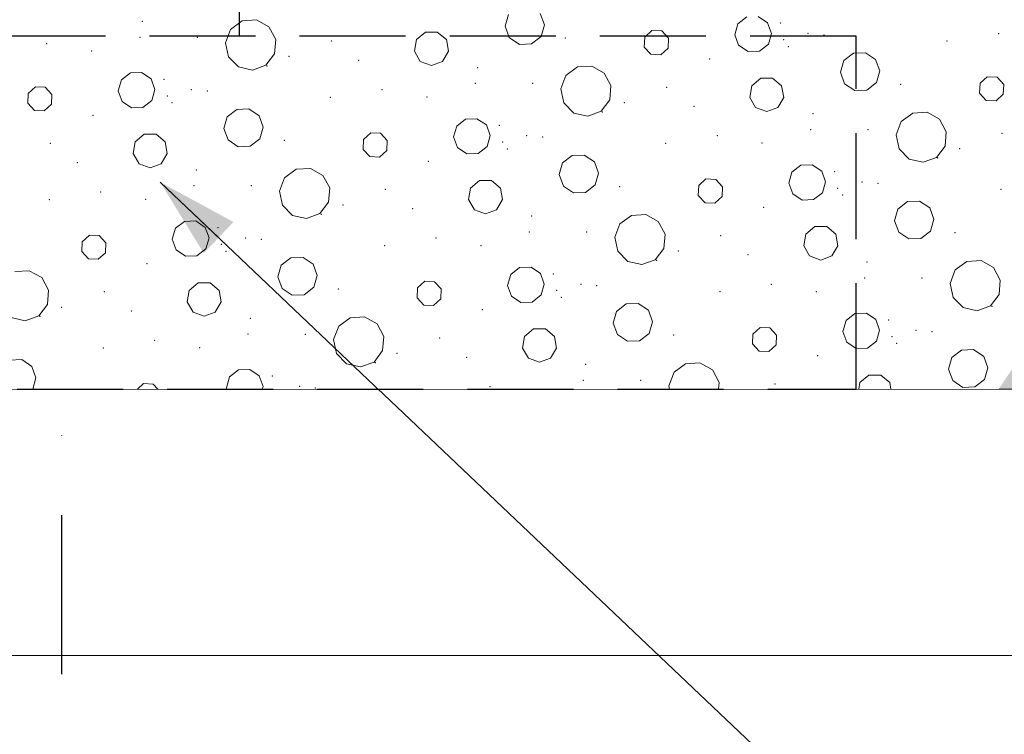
# Model space of a CAD drawing. Header units: millimetres. Extents: x -12989 to 402831, y -50461 to 30884.
# Tile 133 of 175: x 392695 to 393810, y -47652 to -46842. Entities that reach past the tile are written whole.
import ezdxf
from ezdxf.enums import TextEntityAlignment as Align

# ---------------------------------------------------------------- set-up
doc = ezdxf.new("R2010")
doc.units = ezdxf.units.MM
doc.header["$MEASUREMENT"] = 0
for name, pattern in [('Krawędzie ukryte', [170, 120, -50]), ('Kropki i Kreski', [360, 180, -90, 0, -90]), ('Wipeout_Contour', [1000, 0, -1000])]:
    doc.linetypes.add(name, pattern=pattern)
for name, color, linetype, lineweight in [('0_Nr_pióra__21', 7, 'Continuous', 25), ('A__STROPY_Nr_pióra__69', 7, 'Continuous', 13), ('Nowe_A_OZN_ODNOSNIKI_Nr_pióra__85', 7, 'Continuous', 13), ('Nowe_A_WYM_Nr_pióra__1', 7, 'Continuous', 13), ('Nowe_A_WYM_Nr_pióra__45', 7, 'Continuous', 15), ('Nowe_A_WYM_Nr_pióra__85', 7, 'Continuous', 13), ('Nowe_Warstwa IFC.Import IFC_Nr_pióra__1', 7, 'Continuous', 13), ('Nowe_Warstwa IFC.Import IFC_Nr_pióra__25', 7, 'Continuous', 25)]:
    doc.layers.add(name, color=color, linetype=linetype, lineweight=lineweight)
for name, color, linetype in [('A__STROPY', 7, 'Continuous'), ('A_WYPEŁNIENIA RYSUNKI', 7, 'Continuous'), ('Nowe_A_WYM', 7, 'Continuous'), ('Nowe_Warstwa IFC.Import IFC', 7, 'Continuous')]:
    doc.layers.add(name, color=color, linetype=linetype)
doc.layers.add('A__STROPY_Nr_pióra__173', color=7, linetype='Continuous', lineweight=5, true_color=0x6a6a6a)
doc.layers.add('A_WYPEŁNIENIA RYSUNKI_Nr_pióra__242', color=7, linetype='Continuous', lineweight=13, true_color=0xa7a7a7)
doc.styles.add('STYL_AUTOMATYCZNY_1', font='arial.ttf')
doc.styles.add('STYL_AUTOMATYCZNY_4', font='arial.ttf')
doc.dimstyles.new('STYL_AUTOMATYCZNY__1', dxfattribs={"dimtxt": 139.999998, "dimasz": 57, "dimexe": 0.18, "dimexo": 0.0625, "dimgap": 0, "dimtad": 1, "dimtih": 1, "dimtoh": 1, "dimdec": 0, "dimlfac": 0.1, "dimzin": 0, "dimdsep": 46, "dimtxsty": 'STYL_AUTOMATYCZNY_4', "dimblk": 'ARROWHEAD_6', "dimblk1": 'ARROWHEAD_6', "dimblk2": 'ARROWHEAD_6', "dimcen": 0.09, "dimse1": 1, "dimse2": 1, "dimclrd": 7, "dimclre": 7, "dimclrt": 7, "dimadec": 0, "dimazin": 0, "dimtfac": 1, "dimtdec": 4, "dimtmove": 0, "dimatfit": 3, "dimfxl": 0, "dimtolj": 1, "dimtzin": 0, "dimarcsym": 0})
doc.dimstyles.new('STYL_AUTOMATYCZNY__3', dxfattribs={"dimtxt": 0.18, "dimasz": 91.2, "dimexe": 0.18, "dimexo": 0.0625, "dimgap": 0, "dimtad": 0, "dimtih": 1, "dimtoh": 1, "dimdec": 4, "dimzin": 0, "dimdsep": 46, "dimcen": 0.09, "dimadec": 0, "dimazin": 0, "dimtfac": 1, "dimtdec": 4, "dimtmove": 0, "dimatfit": 3, "dimldrblk": 'ARROWHEAD_5', "dimfxl": 0, "dimtolj": 1, "dimtzin": 0, "dimarcsym": 0})

# ---------------------------------------------------------------- blocks, each defined once
blk = doc.blocks.new('ElemPrzekroju_175_1', base_point=(362576.7, -45960.6))
at = {"color": 254, "linetype": 'Wipeout_Contour', "lineweight": 0, "ltscale": 1533794.246621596}
blk.add_wipeout([(398746.7, -46720.6), (362356.7, -46720.6), (362356.7, -47260.6), (398746.7, -47260.6)], dxfattribs=at).dxf.layer = 'A__STROPY'
at = {"layer": 'A__STROPY_Nr_pióra__173', "linetype": 'Continuous', "lineweight": 5, "true_color": 0x6a6a6a}
h = blk.add_hatch(dxfattribs=at)
h.set_pattern_fill('Grunt_0001', color=251, style=0, pattern_type=2)
h.set_pattern_definition([(45, (362576.75, -45960.59), (-95.4594, 95.4594), []), (45, (362544.93, -45928.77), (-190.9188, 190.9188), []), (45, (362513.1, -45896.95), (-190.9188, 190.9188), []), (135, (362481.29, -45865.132), (31.819805, 31.819805), [135, -135])])
h.paths.add_polyline_path([(398746.7, -46720.6), (362356.7, -46720.6), (362356.7, -47260.6), (398746.7, -47260.6)])
at = {"layer": 'A__STROPY_Nr_pióra__69', "color": 7, "linetype": 'Continuous', "lineweight": 13}
blk.add_line((398746.7, -47260.6), (362356.7, -47260.6), dxfattribs=at)
blk = doc.blocks.new('Standardowy znacznik osi[9]_1', base_point=(392742.1, -35960.6))
at = {"layer": 'Nowe_Warstwa IFC.Import IFC_Nr_pióra__25', "color": 7, "linetype": 'Kropki i Kreski', "lineweight": 25}
blk.add_line((392742.1, -36960.6), (392742.1, -48960.6), dxfattribs=at)
at = {"layer": 'Nowe_Warstwa IFC.Import IFC_Nr_pióra__1', "color": 7, "lineweight": 13, "style": 'STYL_AUTOMATYCZNY_1'}
for tag, p in [('AC_MarkerText_1_0', (392742.1, -35623.1)), ('AC_MarkerText_1_1', (392742.1, -50123.1))]:
    blk.add_attdef(tag, text='', height=175, rotation=360, dxfattribs=at).set_placement(p, align=Align.TOP_CENTER)
blk = doc.blocks.new('*X335', base_point=(362576.7, -45960.6))
at = {"layer": 'A_WYPEŁNIENIA RYSUNKI_Nr_pióra__242', "color": 253, "linetype": 'Continuous', "lineweight": 13, "true_color": 0xa7a7a7}
for p, q in [((393248.2, -46836.3), (393244.4, -46849.5)), ((393288.9, -46847.9), (393284.2, -46835)), ((392946.6, -46843.5), (392933.5, -46853.1)), ((392962.7, -46842.4), (392946.6, -46843.5)), ((392976.9, -46850.3), (392962.7, -46842.4)), ((393285.1, -46861.1), (393288.9, -46847.9)), ((393508, -46846.7), (393504.4, -46859.1)), ((393518.1, -46838.8), (393508, -46846.7)), ((393541.6, -46845.5), (393531, -46838.3)), ((393546, -46857.6), (393541.6, -46845.5)), ((392933.5, -46853.1), (392927.7, -46868.2)), ((392984.6, -46864.6), (392976.9, -46850.3)), ((393154.2, -46856.1), (393144, -46864.7)), ((393167.6, -46856.1), (393154.2, -46856.1)), ((393177.8, -46864.7), (393167.6, -46856.1)), ((393244.4, -46849.5), (393249.1, -46862.4)), ((393410.6, -46854.4), (393402.4, -46862)), ((393421.8, -46854.9), (393410.6, -46854.4)), ((393429.3, -46863.1), (393421.8, -46854.9)), ((393504.4, -46859.1), (393508.8, -46871.1)), ((393542.5, -46870), (393546, -46857.6)), ((392927.7, -46868.2), (392931.1, -46884.1)), ((392983.3, -46880.8), (392984.6, -46864.6)), ((393144, -46864.7), (393141.7, -46877.9)), ((393180.1, -46877.9), (393177.8, -46864.7)), ((393249.1, -46862.4), (393260.5, -46870.1)), ((393260.5, -46870.1), (393274.2, -46869.6)), ((393274.2, -46869.6), (393285.1, -46861.1)), ((393402.4, -46862), (393401.9, -46873.1)), ((393428.8, -46874.3), (393429.3, -46863.1)), ((393508.8, -46871.1), (393519.5, -46878.3)), ((393532.3, -46877.9), (393542.5, -46870)), ((392973.5, -46893.6), (392983.3, -46880.8)), ((393141.7, -46877.9), (393148.3, -46889.4)), ((393173.4, -46889.4), (393180.1, -46877.9)), ((393401.9, -46873.1), (393409.5, -46881.3)), ((393409.5, -46881.3), (393420.6, -46881.8)), ((393420.6, -46881.8), (393428.8, -46874.3)), ((393519.5, -46878.3), (393532.3, -46877.9)), ((393638.7, -46880), (393627.9, -46888.5)), ((393652.4, -46879.6), (393638.7, -46880)), ((393663.8, -46887.3), (393652.4, -46879.6)), ((392931.1, -46884.1), (392942.4, -46895.6)), ((393148.3, -46889.4), (393160.9, -46894)), ((393160.9, -46894), (393173.4, -46889.4)), ((393627.9, -46888.5), (393624.1, -46901.7)), ((393668.6, -46900.2), (393663.8, -46887.3)), ((392820, -46902.5), (392809.8, -46910.4)), ((392832.8, -46902), (392820, -46902.5)), ((392843.5, -46909.2), (392832.8, -46902)), ((392942.4, -46895.6), (392958.2, -46899.2)), ((392958.2, -46899.2), (392973.5, -46893.6)), ((393326.3, -46895.7), (393313.2, -46905.3)), ((393342.4, -46894.7), (393326.3, -46895.7)), ((393356.6, -46902.6), (393342.4, -46894.7)), ((393364.2, -46916.8), (393356.6, -46902.6)), ((393624.1, -46901.7), (393628.8, -46914.7)), ((393664.8, -46913.4), (393668.6, -46900.2)), ((392809.8, -46910.4), (392806.3, -46922.7)), ((392847.9, -46921.3), (392843.5, -46909.2)), ((393313.2, -46905.3), (393307.4, -46920.5)), ((393533.9, -46908.4), (393523.7, -46917)), ((393547.3, -46908.4), (393533.9, -46908.4)), ((393557.5, -46917), (393547.3, -46908.4)), ((393628.8, -46914.7), (393640.2, -46922.3)), ((393653.9, -46921.9), (393664.8, -46913.4)), ((393782.1, -46914.2), (393781.6, -46925.3)), ((393790.3, -46906.7), (393782.1, -46914.2)), ((393801.5, -46907.2), (393790.3, -46906.7)), ((393809, -46915.4), (393801.5, -46907.2)), ((393808.5, -46926.5), (393809, -46915.4)), ((392704.3, -46925.6), (392703.8, -46936.8)), ((392712.5, -46918.1), (392704.3, -46925.6)), ((392723.6, -46918.6), (392712.5, -46918.1)), ((392731.2, -46926.8), (392723.6, -46918.6)), ((392730.7, -46937.9), (392731.2, -46926.8)), ((392806.3, -46922.7), (392810.7, -46934.8)), ((392844.3, -46933.6), (392847.9, -46921.3)), ((393307.4, -46920.5), (393310.7, -46936.3)), ((393363, -46933), (393364.2, -46916.8)), ((393523.7, -46917), (393521.4, -46930.1)), ((393559.8, -46930.1), (393557.5, -46917)), ((393640.2, -46922.3), (393653.9, -46921.9)), ((393781.6, -46925.3), (393789.1, -46933.6)), ((393800.3, -46934), (393808.5, -46926.5)), ((392703.8, -46936.8), (392711.3, -46945)), ((392722.4, -46945.5), (392730.7, -46937.9)), ((392810.7, -46934.8), (392821.3, -46942)), ((392834.2, -46941.5), (392844.3, -46933.6)), ((393310.7, -46936.3), (393322.1, -46947.9)), ((393353.1, -46945.9), (393363, -46933)), ((393521.4, -46930.1), (393528, -46941.7)), ((393553.1, -46941.7), (393559.8, -46930.1)), ((393789.1, -46933.6), (393800.3, -46934)), ((392711.3, -46945), (392722.4, -46945.5)), ((392821.3, -46942), (392834.2, -46941.5)), ((392940.5, -46943.7), (392929.7, -46952.2)), ((392954.3, -46943.2), (392940.5, -46943.7)), ((392965.7, -46950.9), (392954.3, -46943.2)), ((393322.1, -46947.9), (393337.9, -46951.4)), ((393337.9, -46951.4), (393353.1, -46945.9)), ((393528, -46941.7), (393540.6, -46946.2)), ((393540.6, -46946.2), (393553.1, -46941.7)), ((393705.9, -46948), (393692.9, -46957.6)), ((393722.1, -46946.9), (393705.9, -46948)), ((393736.3, -46954.8), (393722.1, -46946.9)), ((392929.7, -46952.2), (392925.9, -46965.4)), ((392970.4, -46963.8), (392965.7, -46950.9)), ((393199.6, -46954.7), (393189.5, -46962.6)), ((393212.5, -46954.3), (393199.6, -46954.7)), ((393223.1, -46961.4), (393212.5, -46954.3)), ((393692.9, -46957.6), (393687.1, -46972.7)), ((393743.9, -46969.1), (393736.3, -46954.8)), ((392925.9, -46965.4), (392930.6, -46978.3)), ((392966.6, -46977.1), (392970.4, -46963.8)), ((393092.2, -46970.3), (393083.9, -46977.9)), ((393103.3, -46970.8), (393092.2, -46970.3)), ((393110.8, -46979), (393103.3, -46970.8)), ((393189.5, -46962.6), (393186, -46975)), ((393227.5, -46973.5), (393223.1, -46961.4)), ((393742.6, -46985.3), (393743.9, -46969.1)), ((392825.5, -46980.6), (392823.2, -46993.8)), ((392835.7, -46972), (392825.5, -46980.6)), ((392849.1, -46972), (392835.7, -46972)), ((392859.3, -46980.6), (392849.1, -46972)), ((392861.6, -46993.8), (392859.3, -46980.6)), ((392930.6, -46978.3), (392942, -46986)), ((392955.8, -46985.5), (392966.6, -46977.1)), ((393083.9, -46977.9), (393083.5, -46989)), ((393110.3, -46990.2), (393110.8, -46979)), ((393186, -46975), (393190.4, -46987.1)), ((393224, -46985.9), (393227.5, -46973.5)), ((393687.1, -46972.7), (393690.4, -46988.6)), ((392823.2, -46993.8), (392829.9, -47005.3)), ((392855, -47005.3), (392861.6, -46993.8)), ((392942, -46986), (392955.8, -46985.5)), ((393083.5, -46989), (393091, -46997.2)), ((393102.1, -46997.7), (393110.3, -46990.2)), ((393190.4, -46987.1), (393201, -46994.2)), ((393201, -46994.2), (393213.9, -46993.8)), ((393213.9, -46993.8), (393224, -46985.9)), ((393690.4, -46988.6), (393701.8, -47000.1)), ((393732.8, -46998.1), (393742.6, -46985.3)), ((393091, -46997.2), (393102.1, -46997.7)), ((393309.4, -47004.4), (393305.6, -47017.6)), ((393320.2, -46996), (393309.4, -47004.4)), ((393334, -46995.5), (393320.2, -46996)), ((393345.4, -47003.2), (393334, -46995.5)), ((393350.1, -47016.1), (393345.4, -47003.2)), ((393701.8, -47000.1), (393717.6, -47003.7)), ((393717.6, -47003.7), (393732.8, -46998.1)), ((392829.9, -47005.3), (392842.4, -47009.9)), ((392842.4, -47009.9), (392855, -47005.3)), ((393007.8, -47011.6), (392994.7, -47021.2)), ((393023.9, -47010.6), (393007.8, -47011.6)), ((393038.1, -47018.5), (393023.9, -47010.6)), ((393346.3, -47029.3), (393350.1, -47016.1)), ((393569.2, -47014.9), (393565.6, -47027.2)), ((393579.3, -47007), (393569.2, -47014.9)), ((393592.2, -47006.5), (393579.3, -47007)), ((393602.8, -47013.7), (393592.2, -47006.5)), ((393607.2, -47025.8), (393602.8, -47013.7)), ((392994.7, -47021.2), (392988.9, -47036.4)), ((393045.8, -47032.8), (393038.1, -47018.5)), ((393215.4, -47024.3), (393205.2, -47032.9)), ((393228.8, -47024.3), (393215.4, -47024.3)), ((393239, -47032.9), (393228.8, -47024.3)), ((393305.6, -47017.6), (393310.3, -47030.6)), ((393471.8, -47022.6), (393463.6, -47030.1)), ((393483, -47023.1), (393471.8, -47022.6)), ((393490.5, -47031.3), (393483, -47023.1)), ((393565.6, -47027.2), (393570, -47039.3)), ((393603.7, -47038.1), (393607.2, -47025.8)), ((392988.9, -47036.4), (392992.3, -47052.2)), ((393044.5, -47048.9), (393045.8, -47032.8)), ((393205.2, -47032.9), (393202.9, -47046)), ((393241.3, -47046), (393239, -47032.9)), ((393310.3, -47030.6), (393321.7, -47038.3)), ((393321.7, -47038.3), (393335.4, -47037.8)), ((393335.4, -47037.8), (393346.3, -47029.3)), ((393463.6, -47030.1), (393463.1, -47041.3)), ((393490, -47042.4), (393490.5, -47031.3)), ((393593.5, -47046), (393603.7, -47038.1)), ((393034.7, -47061.8), (393044.5, -47048.9)), ((393202.9, -47046), (393209.6, -47057.6)), ((393234.7, -47057.6), (393241.3, -47046)), ((393463.1, -47041.3), (393470.7, -47049.5)), ((393470.7, -47049.5), (393481.8, -47050)), ((393481.8, -47050), (393490, -47042.4)), ((393570, -47039.3), (393580.7, -47046.5)), ((393580.7, -47046.5), (393593.5, -47046)), ((393699.9, -47048.2), (393689.1, -47056.7)), ((393713.7, -47047.7), (393699.9, -47048.2)), ((393725.1, -47055.4), (393713.7, -47047.7)), ((392992.3, -47052.2), (393003.6, -47063.8)), ((393209.6, -47057.6), (393222.1, -47062.2)), ((393222.1, -47062.2), (393234.7, -47057.6)), ((393689.1, -47056.7), (393685.3, -47069.9)), ((393729.8, -47068.3), (393725.1, -47055.4)), ((392881.2, -47070.6), (392871, -47078.5)), ((392894, -47070.2), (392881.2, -47070.6)), ((392904.7, -47077.4), (392894, -47070.2)), ((393003.6, -47063.8), (393019.4, -47067.4)), ((393019.4, -47067.4), (393034.7, -47061.8)), ((393387.5, -47063.9), (393374.4, -47073.5)), ((393403.6, -47062.8), (393387.5, -47063.9)), ((393417.8, -47070.7), (393403.6, -47062.8)), ((393425.4, -47085), (393417.8, -47070.7)), ((393685.3, -47069.9), (393690, -47082.8)), ((393726, -47081.6), (393729.8, -47068.3)), ((392871, -47078.5), (392867.5, -47090.9)), ((392909.1, -47089.4), (392904.7, -47077.4)), ((393374.4, -47073.5), (393368.6, -47088.6)), ((393595.1, -47076.5), (393584.9, -47085.1)), ((393608.5, -47076.5), (393595.1, -47076.5)), ((393618.7, -47085.1), (393608.5, -47076.5)), ((393690, -47082.8), (393701.4, -47090.5)), ((393715.1, -47090), (393726, -47081.6)), ((392765.5, -47093.8), (392765, -47104.9)), ((392773.7, -47086.3), (392765.5, -47093.8)), ((392784.8, -47086.7), (392773.7, -47086.3)), ((392792.4, -47095), (392784.8, -47086.7)), ((392867.5, -47090.9), (392871.9, -47103)), ((392905.5, -47101.8), (392909.1, -47089.4)), ((393368.6, -47088.6), (393371.9, -47104.5)), ((393424.2, -47101.2), (393425.4, -47085)), ((393584.9, -47085.1), (393582.6, -47098.3)), ((393621, -47098.3), (393618.7, -47085.1)), ((393701.4, -47090.5), (393715.1, -47090)), ((392765, -47104.9), (392772.5, -47113.1)), ((392791.9, -47106.1), (392792.4, -47095)), ((392871.9, -47103), (392882.5, -47110.2)), ((392895.4, -47109.7), (392905.5, -47101.8)), ((393371.9, -47104.5), (393383.3, -47116)), ((393414.3, -47114.1), (393424.2, -47101.2)), ((393582.6, -47098.3), (393589.2, -47109.8)), ((393614.3, -47109.8), (393621, -47098.3)), ((392772.5, -47113.1), (392783.6, -47113.6)), ((392783.6, -47113.6), (392791.9, -47106.1)), ((392882.5, -47110.2), (392895.4, -47109.7)), ((393001.7, -47111.9), (392990.9, -47120.3)), ((393015.5, -47111.4), (393001.7, -47111.9)), ((393026.9, -47119.1), (393015.5, -47111.4)), ((393383.3, -47116), (393399.1, -47119.6)), ((393399.1, -47119.6), (393414.3, -47114.1)), ((393589.2, -47109.8), (393601.8, -47114.4)), ((393601.8, -47114.4), (393614.3, -47109.8)), ((393767.1, -47116.1), (393754.1, -47125.7)), ((393783.3, -47115.1), (393767.1, -47116.1)), ((393797.5, -47123), (393783.3, -47115.1)), ((392705.5, -47126.5), (392689.3, -47127.5)), ((392719.6, -47134.4), (392705.5, -47126.5)), ((392990.9, -47120.3), (392987.1, -47133.6)), ((393031.6, -47132), (393026.9, -47119.1)), ((393260.8, -47122.9), (393250.7, -47130.8)), ((393273.7, -47122.4), (393260.8, -47122.9)), ((393284.4, -47129.6), (393273.7, -47122.4)), ((393754.1, -47125.7), (393748.3, -47140.9)), ((393805.1, -47137.3), (393797.5, -47123)), ((392727.3, -47148.7), (392719.6, -47134.4)), ((392987.1, -47133.6), (392991.8, -47146.5)), ((393027.8, -47145.2), (393031.6, -47132)), ((393153.4, -47138.5), (393145.1, -47146)), ((393164.5, -47139), (393153.4, -47138.5)), ((393250.7, -47130.8), (393247.2, -47143.1)), ((393288.7, -47141.7), (393284.4, -47129.6)), ((393803.8, -47153.4), (393805.1, -47137.3)), ((392726, -47164.8), (392727.3, -47148.7)), ((392886.7, -47148.8), (392884.4, -47161.9)), ((392896.9, -47140.2), (392886.7, -47148.8)), ((392910.3, -47140.2), (392896.9, -47140.2)), ((392920.5, -47148.8), (392910.3, -47140.2)), ((392922.9, -47161.9), (392920.5, -47148.8)), ((392991.8, -47146.5), (393003.2, -47154.2)), ((393017, -47153.7), (393027.8, -47145.2)), ((393145.1, -47146), (393144.7, -47157.2)), ((393172, -47147.2), (393164.5, -47139)), ((393171.6, -47158.3), (393172, -47147.2)), ((393247.2, -47143.1), (393251.6, -47155.2)), ((393285.2, -47154), (393288.7, -47141.7)), ((393748.3, -47140.9), (393751.6, -47156.7)), ((393003.2, -47154.2), (393017, -47153.7)), ((393144.7, -47157.2), (393152.2, -47165.4)), ((393163.3, -47165.9), (393171.6, -47158.3)), ((393251.6, -47155.2), (393262.2, -47162.4)), ((393275.1, -47162), (393285.2, -47154)), ((393751.6, -47156.7), (393763, -47168.3)), ((393794, -47166.3), (393803.8, -47153.4)), ((392716.2, -47177.7), (392726, -47164.8)), ((392884.4, -47161.9), (392891.1, -47173.5)), ((392916.2, -47173.5), (392922.9, -47161.9)), ((393152.2, -47165.4), (393163.3, -47165.9)), ((393262.2, -47162.4), (393275.1, -47162)), ((393381.4, -47164.1), (393370.6, -47172.6)), ((393395.2, -47163.6), (393381.4, -47164.1)), ((393406.6, -47171.3), (393395.2, -47163.6)), ((393411.3, -47184.3), (393406.6, -47171.3)), ((393763, -47168.3), (393778.8, -47171.9)), ((393778.8, -47171.9), (393794, -47166.3)), ((392685.2, -47179.7), (392701, -47183.3)), ((392701, -47183.3), (392716.2, -47177.7)), ((392891.1, -47173.5), (392903.6, -47178.1)), ((392903.6, -47178.1), (392916.2, -47173.5)), ((393069, -47179.8), (393055.9, -47189.4)), ((393085.2, -47178.8), (393069, -47179.8)), ((393099.3, -47186.6), (393085.2, -47178.8)), ((393370.6, -47172.6), (393366.8, -47185.8)), ((393630.4, -47183), (393626.9, -47195.4)), ((393640.5, -47175.1), (393630.4, -47183)), ((393653.4, -47174.7), (393640.5, -47175.1)), ((393664, -47181.9), (393653.4, -47174.7)), ((393668.4, -47193.9), (393664, -47181.9)), ((393055.9, -47189.4), (393050.1, -47204.5)), ((393107, -47200.9), (393099.3, -47186.6)), ((393276.6, -47192.4), (393266.4, -47201)), ((393290, -47192.4), (393276.6, -47192.4)), ((393300.2, -47201), (393290, -47192.4)), ((393366.8, -47185.8), (393371.5, -47198.7)), ((393407.5, -47197.5), (393411.3, -47184.3)), ((393533, -47190.7), (393524.8, -47198.3)), ((393544.2, -47191.2), (393533, -47190.7)), ((393551.7, -47199.5), (393544.2, -47191.2)), ((393664.9, -47206.3), (393668.4, -47193.9)), ((393050.1, -47204.5), (393053.5, -47220.4)), ((393105.7, -47217.1), (393107, -47200.9)), ((393266.4, -47201), (393264.1, -47214.2)), ((393302.5, -47214.2), (393300.2, -47201)), ((393371.5, -47198.7), (393382.9, -47206.4)), ((393396.7, -47205.9), (393407.5, -47197.5)), ((393524.8, -47198.3), (393524.3, -47209.4)), ((393551.2, -47210.6), (393551.7, -47199.5)), ((393626.9, -47195.4), (393631.3, -47207.5)), ((393264.1, -47214.2), (393270.8, -47225.7)), ((393295.9, -47225.7), (393302.5, -47214.2)), ((393382.9, -47206.4), (393396.7, -47205.9)), ((393524.3, -47209.4), (393531.9, -47217.6)), ((393543, -47218.1), (393551.2, -47210.6)), ((393631.3, -47207.5), (393641.9, -47214.7)), ((393641.9, -47214.7), (393654.8, -47214.2)), ((393654.8, -47214.2), (393664.9, -47206.3)), ((393761.1, -47216.4), (393750.3, -47224.8)), ((393774.9, -47215.9), (393761.1, -47216.4)), ((393786.3, -47223.6), (393774.9, -47215.9)), ((392697, -47227.3), (392683.3, -47227.8)), ((392708.4, -47235), (392697, -47227.3)), ((393053.5, -47220.4), (393064.8, -47231.9)), ((393095.9, -47230), (393105.7, -47217.1)), ((393270.8, -47225.7), (393283.3, -47230.3)), ((393283.3, -47230.3), (393295.9, -47225.7)), ((393531.9, -47217.6), (393543, -47218.1)), ((393750.3, -47224.8), (393746.5, -47238.1)), ((393791, -47236.5), (393786.3, -47223.6)), ((392713.1, -47247.9), (392708.4, -47235)), ((392942.4, -47238.8), (392932.2, -47246.7)), ((392955.2, -47238.3), (392942.4, -47238.8)), ((392965.9, -47245.5), (392955.2, -47238.3)), ((393064.8, -47231.9), (393080.6, -47235.5)), ((393080.6, -47235.5), (393095.9, -47230)), ((393448.7, -47232), (393435.6, -47241.6)), ((393464.8, -47231), (393448.7, -47232)), ((393479, -47238.9), (393464.8, -47231)), ((393486.6, -47253.2), (393479, -47238.9)), ((393746.5, -47238.1), (393751.2, -47251)), ((393787.2, -47249.7), (393791, -47236.5)), ((392709.5, -47260.6), (392713.1, -47247.9)), ((392932.2, -47246.7), (392928.7, -47259.1)), ((392970.3, -47257.6), (392965.9, -47245.5)), ((393435.6, -47241.6), (393429.8, -47256.8)), ((393656.3, -47244.7), (393646.1, -47253.3)), ((393669.7, -47244.7), (393656.3, -47244.7)), ((393679.9, -47253.3), (393669.7, -47244.7)), ((393776.3, -47258.2), (393787.2, -47249.7)), ((392834.9, -47254.4), (392828.1, -47260.6)), ((392846, -47254.9), (392834.9, -47254.4)), ((392851.2, -47260.6), (392846, -47254.9)), ((392928.7, -47259.1), (392929.3, -47260.6)), ((392969.4, -47260.6), (392970.3, -47257.6)), ((393429.8, -47256.8), (393430.6, -47260.6)), ((393486.1, -47260.6), (393486.6, -47253.2)), ((393646.1, -47253.3), (393644.8, -47260.6)), ((393681.2, -47260.6), (393679.9, -47253.3)), ((393751.2, -47251), (393762.6, -47258.7)), ((393762.6, -47258.7), (393776.3, -47258.2))]:
    blk.add_line(p, q, dxfattribs=at)
for p in [(392833.5, -46844.1), (393556.3, -46846), (393587.4, -46857.7), (393605.3, -46859.3), (393803.1, -46857.8), (392725.2, -46869.2), (392830.9, -46862.1), (392895.8, -46862.2), (392895.8, -46862.2), (393047.7, -46866.3), (393312.7, -46863), (393559.9, -46864.8), (393744.8, -46866.3), (392776.1, -46877.5), (393565.2, -46872.6), (392999.6, -46883.8), (393078.5, -46888.1), (393475.8, -46886.6), (392974.9, -46894.4), (393213.2, -46896.3), (392858.1, -46909.7), (393210.6, -46914.3), (393275.5, -46914.4), (393275.5, -46914.4), (393692.4, -46915.2), (392889.2, -46921.4), (392907.2, -46922.9), (393104.9, -46921.4), (393427.3, -46918.6), (392861.8, -46928.5), (392867.1, -46936.2), (393046.6, -46929.9), (393155.8, -46929.8), (393379.3, -46936), (393354.6, -46946.6), (393458.2, -46940.4), (393592.9, -46948.6), (392777.7, -46950.3), (393237.8, -46961.9), (393590.3, -46966.6), (393655.2, -46966.6), (393655.2, -46966.6), (393807, -46970.8), (392729.2, -46982.2), (392994.2, -46978.9), (393241.5, -46980.7), (393268.9, -46973.6), (393286.9, -46975.2), (393426.3, -46982.2), (393484.6, -46973.7), (393535.4, -46982), (393246.7, -46988.5), (393759, -46988.3), (392760, -47004.1), (393157.3, -47002.5), (393734.2, -46998.9), (392894.7, -47012.3), (393617.5, -47014.2), (393648.6, -47025.9), (392786.5, -47037.4), (392892.1, -47030.3), (392957, -47030.3), (392957, -47030.3), (393108.9, -47034.5), (393373.9, -47031.2), (393621.1, -47033), (393666.5, -47027.4), (393806, -47034.4), (392728.2, -47045.9), (392837.3, -47045.7), (393626.4, -47040.7), (393060.9, -47051.9), (393139.7, -47056.3), (393537, -47054.8), (393036.1, -47062.5), (393274.4, -47064.5), (392919.3, -47077.9), (393271.8, -47082.5), (393336.7, -47082.6), (393336.7, -47082.6), (392950.4, -47089.5), (392968.4, -47091.1), (393166.1, -47089.6), (393488.5, -47086.7), (393753.6, -47083.4), (392923, -47096.7), (392928.3, -47104.4), (393107.8, -47098.1), (393217, -47098), (393440.5, -47104.2), (393415.8, -47114.8), (393519.4, -47108.5), (392838.9, -47118.4), (393654.1, -47116.7), (393299, -47130.1), (393651.5, -47134.8), (393716.4, -47134.8), (393716.4, -47134.8), (393055.4, -47147.1), (393302.7, -47148.9), (393330.1, -47141.8), (393348.1, -47143.4), (393545.8, -47141.9), (392790.4, -47150.4), (393308, -47156.6), (393487.5, -47150.3), (393596.6, -47150.2), (392742.4, -47167.9), (392821.2, -47172.2), (393218.5, -47170.7), (393795.5, -47167), (392717.6, -47178.4), (392955.9, -47180.4), (393678.7, -47182.4), (393709.8, -47194), (392847.7, -47205.5), (392953.3, -47198.4), (393018.2, -47198.5), (393018.2, -47198.5), (393170.1, -47202.6), (393435.1, -47199.3), (393682.4, -47201.1), (393727.7, -47195.6), (392789.4, -47214), (392898.5, -47213.9), (393687.6, -47208.9), (393122.1, -47220.1), (393200.9, -47224.5), (393598.2, -47222.9), (393097.3, -47230.7), (393335.6, -47232.7), (392980.6, -47246), (393011.6, -47257.7), (393029.6, -47259.3), (393227.3, -47257.8), (393333, -47250.7), (393397.9, -47250.7), (393397.9, -47250.7), (393549.8, -47254.9)]:
    blk.add_point(p, dxfattribs=at)
blk = doc.blocks.new('Wypełnienie_8_1', base_point=(362576.7, -45960.6))
at = {"color": 254, "linetype": 'Wipeout_Contour', "lineweight": 0, "ltscale": 2373211.483830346}
blk.add_wipeout([(392542.1, -46720.6), (391369.4, -46720.6), (391645.7, -47260.6), (393803.3, -47260.6), (394165.7, -46720.6), (392942.1, -46720.6)], dxfattribs=at).dxf.layer = 'A_WYPEŁNIENIA RYSUNKI'
at = {"layer": 'A_WYPEŁNIENIA RYSUNKI_Nr_pióra__242', "color": 253, "linetype": 'Continuous', "lineweight": 13, "true_color": 0xa7a7a7}
blk.add_blockref('*X335', (362576.7, -45960.6), dxfattribs=at)
blk = doc.blocks.new('*D346', base_point=(362576.7, -45960.6))
at = {"layer": 'Nowe_A_WYM_Nr_pióra__45', "color": 7, "linetype": 'Continuous', "lineweight": 15}
for p, q in [((362206.7, -47532.6), (362146.7, -47592.6)), ((362386.7, -47532.6), (362326.7, -47592.6))]:
    blk.add_line(p, q, dxfattribs=at)
at = {"layer": 'Nowe_A_WYM_Nr_pióra__85', "color": 7, "linetype": 'Continuous', "lineweight": 13}
for p, q in [((362356.7, -47618.8), (362356.7, -47506.3)), ((362176.7, -47562.6), (362356.7, -47562.6)), ((362356.7, -47562.6), (398746.7, -47562.6))]:
    blk.add_line(p, q, dxfattribs=at)
blk = doc.blocks.new('ARROWHEAD_6')
at = {"color": 0, "linetype": 'Continuous', "lineweight": 0}
for p, q in [((-0.5, -0.5), (0.5, 0.5)), ((0, 0), (-1, 0))]:
    blk.add_line(p, q, dxfattribs=at)
blk = doc.blocks.new('*D347', base_point=(362576.7, -45960.6))
at = {"layer": 'Nowe_A_WYM_Nr_pióra__45', "color": 7, "linetype": 'Continuous', "lineweight": 15}
for p, q in [((362386.7, -47532.6), (362326.7, -47592.6)), ((398776.7, -47532.6), (398716.7, -47592.6))]:
    blk.add_line(p, q, dxfattribs=at)
at = {"layer": 'Nowe_A_WYM_Nr_pióra__85', "color": 7, "linetype": 'Continuous', "lineweight": 13}
for p, q in [((398746.7, -47618.8), (398746.7, -47506.3)), ((362356.7, -47562.6), (398746.7, -47562.6))]:
    blk.add_line(p, q, dxfattribs=at)
at = {"layer": 'Nowe_A_WYM_Nr_pióra__1', "color": 7, "lineweight": 13, "char_height": 140, "attachment_point": 7, "style": 'STYL_AUTOMATYCZNY_4'}
for s, insert in [('\\A1;{\\pql;\\fArial|b0|i0|c238|p0;\\W1.000000;18}', (362386.7, -47534.6)), ('\\A1;{\\pql;\\fArial|b0|i0|c238|p0;\\W1.000000;3\xa0639}', (380311.5, -47534.6)), ('\\A1;{\\pql;\\fArial|b0|i0|c238|p0;\\W1.000000;18}', (398503.2, -47534.6))]:
    blk.add_mtext(s, dxfattribs=dict(at, insert=insert))
blk = doc.blocks.new('*D355', base_point=(362576.7, -45960.6))
at = {"layer": 'Nowe_A_WYM_Nr_pióra__45', "color": 7, "linetype": 'Continuous', "lineweight": 15}
for p, q in [((386690.1, -47792.6), (386630.1, -47852.6)), ((392773.4, -47792.6), (392713.4, -47852.6))]:
    blk.add_line(p, q, dxfattribs=at)
at = {"layer": 'Nowe_A_WYM_Nr_pióra__85', "color": 7, "linetype": 'Continuous', "lineweight": 13}
for p, q in [((386660.1, -47878.8), (386660.1, -47766.3)), ((392743.4, -47878.8), (392743.4, -47766.3)), ((386660.1, -47822.6), (392743.4, -47822.6))]:
    blk.add_line(p, q, dxfattribs=at)
at = {"layer": 'Nowe_A_WYM_Nr_pióra__1', "color": 7, "lineweight": 13, "insert": (389541.6, -47794.6), "char_height": 140, "attachment_point": 7, "style": 'STYL_AUTOMATYCZNY_4'}
blk.add_mtext('\\A1;{\\pql;\\fArial|b0|i0|c238|p0;\\W1.000000;608}', dxfattribs=at)
blk = doc.blocks.new('*D356', base_point=(362576.7, -45960.6))
at = {"layer": 'Nowe_A_WYM_Nr_pióra__45', "color": 7, "linetype": 'Continuous', "lineweight": 15}
for p, q in [((392773.4, -47792.6), (392713.4, -47852.6)), ((398835.1, -47792.6), (398775.1, -47852.6))]:
    blk.add_line(p, q, dxfattribs=at)
at = {"layer": 'Nowe_A_WYM_Nr_pióra__85', "color": 7, "linetype": 'Continuous', "lineweight": 13}
for p, q in [((392743.4, -47878.8), (392743.4, -47766.3)), ((398805.1, -47878.8), (398805.1, -47766.3)), ((392743.4, -47822.6), (398805.1, -47822.6))]:
    blk.add_line(p, q, dxfattribs=at)
at = {"layer": 'Nowe_A_WYM_Nr_pióra__1', "color": 7, "lineweight": 13, "char_height": 140, "attachment_point": 7, "style": 'STYL_AUTOMATYCZNY_4'}
for s, insert in [('\\A1;{\\pql;\\fArial|b0|i0|c238|p0;\\W1.000000;606}', (395507.3, -47794.6)), ('\\A1;{\\pql;\\fArial|b0|i0|c238|p0;\\W1.000000;22}', (398561.5, -47794.6))]:
    blk.add_mtext(s, dxfattribs=dict(at, insert=insert))
blk = doc.blocks.new('*D358', base_point=(362576.7, -45960.6))
at = {"layer": 'Nowe_A_WYM_Nr_pióra__45', "color": 7, "linetype": 'Continuous', "lineweight": 15}
for p, q in [((362106.7, -48052.6), (362046.7, -48112.6)), ((398996.7, -48112.6), (399056.7, -48052.6))]:
    blk.add_line(p, q, dxfattribs=at)
at = {"layer": 'Nowe_A_WYM_Nr_pióra__85', "color": 7, "linetype": 'Continuous', "lineweight": 13}
for p, q in [((362076.7, -48138.8), (362076.7, -48026.3)), ((399026.7, -48138.8), (399026.7, -48026.3)), ((362031.7, -48082.6), (362076.7, -48082.6)), ((362076.7, -48082.6), (399026.7, -48082.6)), ((399026.7, -48082.6), (399071.7, -48082.6))]:
    blk.add_line(p, q, dxfattribs=at)
at = {"layer": 'Nowe_A_WYM_Nr_pióra__1', "color": 7, "lineweight": 13, "insert": (380311.5, -48054.6), "char_height": 140, "attachment_point": 7, "style": 'STYL_AUTOMATYCZNY_4'}
blk.add_mtext('\\A1;{\\pql;\\fArial|b0|i0|c238|p0;\\W1.000000;3\xa0695}', dxfattribs=at)
blk = doc.blocks.new('ARROWHEAD_5')
at = {"linetype": 'Continuous', "lineweight": 0}
blk.add_hatch(color=0, dxfattribs=at).paths.add_polyline_path([(-1, 0.2679), (0, 0), (-1, -0.2679)])
at = {"color": 0, "linetype": 'Continuous', "lineweight": 0}
blk.add_line((0, 0), (-1, 0), dxfattribs=at)

msp = doc.modelspace()

# ---------------------------------------------------------------- block references
at = {"layer": 'A__STROPY', "lineweight": 0}
msp.add_blockref('ElemPrzekroju_175_1', (362576.7, -45960.6), dxfattribs=at)

# ---------------------------------------------------------------- dimensions: what is measured, and where the dimension line sits
at = {"layer": 'Nowe_A_WYM', "color": 7, "linetype": 'Continuous', "lineweight": 13}
for base, p1, p2, picture, middle in [((392743.4, -47822.6), (386660.1, -48610.7), (392743.4, -48610.7), '*D355', (389701.4, -47724.6)), ((398805.1, -47822.6), (392743.4, -48610.7), (398805.1, -49960.6), '*D356', (395667.1, -47724.6))]:
    dim = msp.add_linear_dim(base=base, p1=p1, p2=p2, dimstyle='STYL_AUTOMATYCZNY__1', dxfattribs=at)
    dim.commit()
    dim.dimension.update_dxf_attribs({"geometry": picture, "text_midpoint": middle, "dimtype": 160})

# ---------------------------------------------------------------- next in the draw order: block references
at = {"layer": 'Nowe_Warstwa IFC.Import IFC', "color": 7, "linetype": 'Continuous', "lineweight": 13}
msp.add_blockref('Standardowy znacznik osi[9]_1', (392742.1, -35960.6), dxfattribs=at)

# ---------------------------------------------------------------- next in the draw order: block references
at = {"layer": 'A_WYPEŁNIENIA RYSUNKI_Nr_pióra__242', "color": 253, "linetype": 'Continuous', "lineweight": 13, "true_color": 0xa7a7a7}
msp.add_blockref('Wypełnienie_8_1', (362576.7, -45960.6), dxfattribs=at)

# ---------------------------------------------------------------- next in the draw order: linework, layer by layer
at = {"layer": '0_Nr_pióra__21', "color": 7, "linetype": 'Krawędzie ukryte', "lineweight": 25}
msp.add_line((392943.4, -46860.6), (392943.4, -45960.6), dxfattribs=at)
msp.add_lwpolyline([(391841.7, -47260.6), (393641.7, -47260.6), (393641.7, -46860.6), (391841.7, -46860.6)], close=True, dxfattribs=at)

# ---------------------------------------------------------------- next in the draw order: dimensions: what is measured, and where the dimension line sits
at = {"layer": 'Nowe_A_WYM', "color": 7, "linetype": 'Continuous', "lineweight": 13}
for base, p1, p2, picture, middle in [((399026.7, -48082.6), (362076.7, -46860.6), (399026.7, -46860.6), '*D358', (380551.7, -47984.6)), ((362356.7, -47562.6), (362176.7, -46860.6), (362356.7, -46860.6), '*D346', (362493.3, -47464.6)), ((398746.7, -47562.6), (362356.7, -46860.6), (398746.7, -46860.6), '*D347', (380551.7, -47464.6))]:
    dim = msp.add_linear_dim(base=base, p1=p1, p2=p2, dimstyle='STYL_AUTOMATYCZNY__1', dxfattribs=at)
    dim.commit()
    dim.dimension.update_dxf_attribs({"geometry": picture, "text_midpoint": middle, "dimtype": 160})

# ---------------------------------------------------------------- next in the draw order: leaders
at = {"layer": 'Nowe_A_OZN_ODNOSNIKI_Nr_pióra__85', "color": 7, "linetype": 'Continuous', "lineweight": 13, "annotation_type": 0, "has_hookline": 1, "hookline_direction": 0, "text_width": 1218.3}
msp.add_leader([(392853.8, -47026.2), (394007.9, -48122.4), (394112.2, -48122.4)], dimstyle='STYL_AUTOMATYCZNY__3', dxfattribs=at)

doc.saveas('drawing.dxf')
